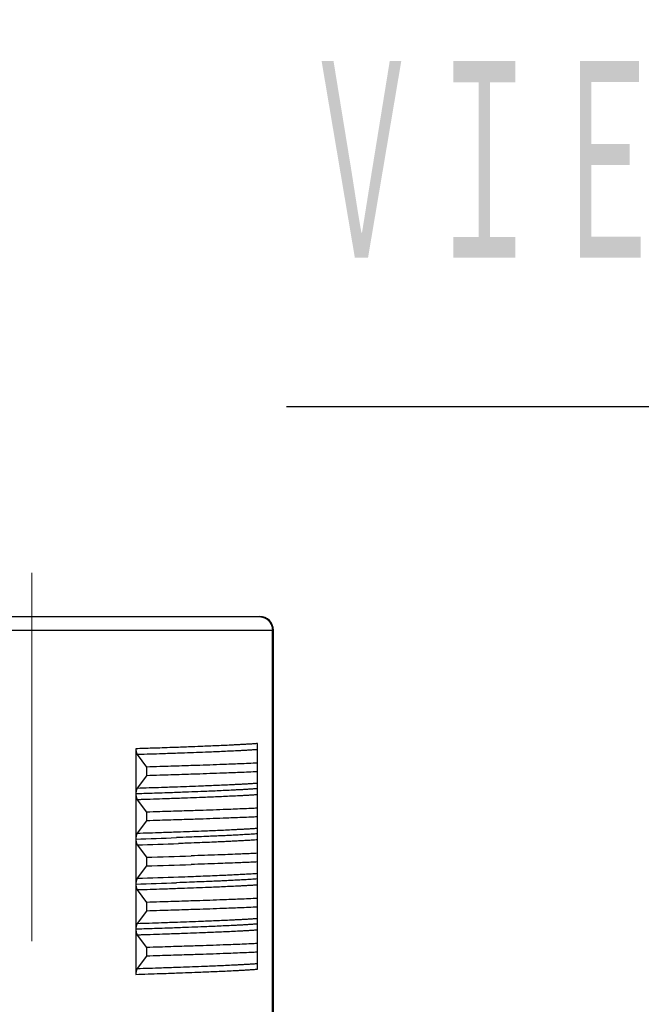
# Model space of a CAD drawing. Header units: millimetres. Extents: x 0 to 594, y 0 to 420.
# Tile 73 of 132: x 262 to 276, y 243 to 265. Entities that reach past the tile are written whole.
import ezdxf

# ---------------------------------------------------------------- set-up
doc = ezdxf.new("R2010")
doc.units = ezdxf.units.MM
doc.header["$LTSCALE"] = 0.257233
doc.linetypes.add('CENTER', pattern=[50.8, 31.75, -6.35, 6.35, -6.35])
doc.layers.add('NoLayerName_001', color=7, linetype='Continuous')
doc.layers.add('NoLayerName_003', color=7, linetype='Continuous')
doc.styles.get("Standard").update_dxf_attribs({"font": 'txt', "bigfont": 'extfont2'})
doc.dimstyles.get("Standard").update_dxf_attribs({"dimtxt": 2.5, "dimasz": 2.5, "dimexe": 1, "dimexo": 1, "dimtad": 1, "dimdec": 3, "dimzin": 0, "dimdsep": 46, "dimtxsty": 'Standard', "dimcen": 2.5, "dimadec": 3, "dimazin": 0, "dimtfac": 0.75, "dimtdec": 3, "dimtmove": 0, "dimatfit": 3, "dimfxl": 1, "dimarcsym": 0})

# ---------------------------------------------------------------- blocks, each defined once
blk = doc.blocks.new('_OPEN30')
at = {"color": 0, "linetype": 'ByBlock', "lineweight": -2}
for p, q in [((-1, 0.267949), (0, 0)), ((0, 0), (-1, -0.267949)), ((0, 0), (-1, 0))]:
    blk.add_line(p, q, dxfattribs=at)
blk = doc.blocks.new('*D55')
at = {"layer": 'Defpoints', "color": 0}
for p in [(248.761, 284.227), (383.461, 223.952), (248.761, 221.952)]:
    blk.add_point(p, dxfattribs=at)
at = {"layer": 'NoLayerName_001', "color": 0, "linetype": 'Continuous', "lineweight": 13}
for p, q in [((248.761, 223.366), (248.761, 285.641)), ((383.461, 225.366), (383.461, 285.641)), ((381.34, 284.227), (250.882, 284.227))]:
    blk.add_line(p, q, dxfattribs=at)
at = {"layer": 'NoLayerName_001', "color": 0, "lineweight": 13, "xscale": 2.121340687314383, "yscale": 2.121340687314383, "zscale": 2.121340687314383, "rotation": 180}
blk.add_blockref('_OPEN30', (248.761, 284.227), dxfattribs=at)
at = {"layer": 'NoLayerName_001', "color": 0, "lineweight": 13, "xscale": 2.121340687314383, "yscale": 2.121340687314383, "zscale": 2.121340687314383}
blk.add_blockref('_OPEN30', (383.461, 284.227), dxfattribs=at)
at = {"layer": 'NoLayerName_001', "color": 0, "lineweight": 13, "insert": (316.111, 288.116), "char_height": 4.94979, "attachment_point": 5}
blk.add_mtext('\\W0.8000;ＬＬ', dxfattribs=at)
blk = doc.blocks.new('*D56')
at = {"layer": 'Defpoints', "color": 0}
for p in [(248.761, 293.661), (248.761, 221.952), (413.461, 200.452)]:
    blk.add_point(p, dxfattribs=at)
at = {"layer": 'NoLayerName_001', "color": 0, "linetype": 'Continuous', "lineweight": 13}
for p, q in [((248.761, 223.366), (248.761, 295.075)), ((413.461, 201.866), (413.461, 295.075)), ((411.34, 293.661), (250.882, 293.661))]:
    blk.add_line(p, q, dxfattribs=at)
at = {"layer": 'NoLayerName_001', "color": 0, "lineweight": 13, "xscale": 2.121340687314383, "yscale": 2.121340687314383, "zscale": 2.121340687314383, "rotation": 180}
blk.add_blockref('_OPEN30', (248.761, 293.661), dxfattribs=at)
at = {"layer": 'NoLayerName_001', "color": 0, "lineweight": 13, "xscale": 2.121340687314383, "yscale": 2.121340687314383, "zscale": 2.121340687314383}
blk.add_blockref('_OPEN30', (413.461, 293.661), dxfattribs=at)
at = {"layer": 'NoLayerName_001', "color": 0, "lineweight": 13, "insert": (331.111, 297.55), "char_height": 4.9498, "attachment_point": 5}
blk.add_mtext('\\W0.8000;Ｌ', dxfattribs=at)

msp = doc.modelspace()

# ---------------------------------------------------------------- linework, layer by layer
at = {"layer": 'NoLayerName_001', "color": 7, "linetype": 'Continuous', "lineweight": 25}
for p, q in [((257.2111, 251.6516), (267.3111, 251.6516)), ((267.6111, 240.7401), (267.6111, 251.3516)), ((267.2611, 247.8367), (267.2611, 248.8365)), ((264.5644, 248.7211), (264.5644, 247.7213)), ((264.5961, 248.5911), (264.7968, 248.3169)), ((264.7968, 248.3169), (264.7968, 248.1252)), ((264.7968, 248.1252), (264.5961, 247.8509)), ((264.5644, 247.7196), (264.5644, 246.7224)), ((267.2611, 246.8376), (267.2611, 247.8353)), ((264.5961, 247.5911), (264.7968, 247.3169)), ((264.7968, 247.3169), (264.7968, 247.1252)), ((264.7968, 247.1252), (264.5961, 246.8509)), ((264.5644, 246.7211), (264.5644, 244.7223)), ((267.2611, 244.8364), (267.2611, 246.8363)), ((264.5961, 246.5911), (264.7968, 246.3169)), ((264.7968, 246.3169), (264.7968, 246.1252)), ((264.7968, 246.1252), (264.5961, 245.8509)), ((264.5961, 245.5911), (264.7968, 245.3169)), ((264.7968, 245.3169), (264.7968, 245.1252)), ((264.7968, 245.1252), (264.5961, 244.8509)), ((264.5644, 244.7197), (264.5644, 243.721)), ((267.2611, 243.8364), (267.2611, 244.8353)), ((264.5961, 244.5911), (264.7968, 244.3169)), ((264.7968, 244.3169), (264.7968, 244.1252)), ((264.7968, 244.1252), (264.5961, 243.8509))]:
    msp.add_line(p, q, dxfattribs=at)
at = {"layer": 'NoLayerName_001', "color": 8, "linetype": 'Continuous', "lineweight": 25}
for p, q in [((256.9111, 251.3516), (267.6111, 251.3516)), ((267.5887, 240.7353), (267.5887, 251.3516))]:
    msp.add_line(p, q, dxfattribs=at)
at = {"layer": 'NoLayerName_001', "color": 7, "linetype": 'Continuous', "lineweight": 25}
for centre, radius, start, end in [((267.3111, 251.3516), 0.3, 0, 90), ((257.0101, 514.9472), 268.7432, 271.66035, 271.871731), ((257.0101, 514.7555), 268.7432, 271.66035, 271.871731)]:
    msp.add_arc(centre, radius, start, end, dxfattribs=at)
at = {"layer": 'NoLayerName_001', "color": 8, "linetype": 'Continuous', "lineweight": 25}
for centre, radius, start, end in [((257.4799, 468.7075), 222.0995, 271.827937, 272.059528), ((257.3184, 477.5816), 231.1051, 271.804587, 272.030955), ((257.4951, 467.252), 221.6437, 271.827746, 272.061336), ((256.6164, 497.8116), 252.087, 271.813974, 272.0215)]:
    msp.add_arc(centre, radius, start, end, dxfattribs=at)
for points, knots in [([(267.2954, 251.6516), (267.3006, 251.6514), (267.3109, 251.6514), (267.3263, 251.65), (267.3417, 251.6479), (267.357, 251.645), (267.3721, 251.6412), (267.387, 251.6367), (267.4016, 251.6314), (267.4159, 251.6252), (267.4299, 251.6183), (267.4434, 251.6107), (267.4565, 251.6024), (267.4692, 251.5934), (267.4813, 251.5837), (267.493, 251.5734), (267.5041, 251.5626), (267.5146, 251.5511), (267.5244, 251.5391), (267.5337, 251.5267), (267.5423, 251.5137), (267.5502, 251.5004), (267.5574, 251.4866), (267.5639, 251.4725), (267.5697, 251.458), (267.5747, 251.4433), (267.579, 251.4283), (267.5825, 251.4132), (267.5853, 251.3979), (267.5872, 251.3825), (267.5885, 251.367), (267.5885, 251.3567), (267.5887, 251.3516)], [0, 0, 0, 0, 0.01545289, 0.03094639, 0.04647247, 0.06202214, 0.07758597, 0.09315467, 0.10871958, 0.12427363, 0.13981684, 0.15535302, 0.17088461, 0.1864129, 0.20193838, 0.21746108, 0.23298094, 0.24849883, 0.26401735, 0.27953848, 0.29506352, 0.31059334, 0.32612877, 0.34167083, 0.35722092, 0.37277745, 0.388335, 0.40388681, 0.41942531, 0.43494255, 0.45043054, 0.46588178, 0.46588178, 0.46588178, 0.46588178]), ([(267.2611, 248.8365), (267.2312, 248.8344), (267.1714, 248.8301), (267.0816, 248.8243), (266.9918, 248.8188), (266.902, 248.8137), (266.8121, 248.8089), (266.6923, 248.8027), (266.5425, 248.7954), (266.3627, 248.7872), (266.1829, 248.7794), (265.9732, 248.7708), (265.7034, 248.7603), (265.3438, 248.7472), (264.9541, 248.7337), (264.6843, 248.725), (264.5644, 248.7211)], [0, 0, 0, 0, 0.0899771, 0.1799547, 0.2699338, 0.3599141, 0.449895, 0.5398749, 0.7198316, 0.8997863, 1.0797404, 1.2596949, 1.5296275, 1.8895384, 2.3394259, 2.6993355, 2.6993355, 2.6993355, 2.6993355]), ([(267.2611, 248.7017), (267.2316, 248.6998), (267.1724, 248.6958), (267.0837, 248.6904), (266.9949, 248.6853), (266.9061, 248.6805), (266.7877, 248.6744), (266.6397, 248.6672), (266.4621, 248.6591), (266.2844, 248.6514), (266.0771, 248.6429), (265.8402, 248.6337), (265.544, 248.6228), (265.1589, 248.6094), (264.8331, 248.5987), (264.6257, 248.5921), (264.5961, 248.5911)], [0, 0, 0, 0, 0.0889137, 0.1778278, 0.2667428, 0.3556586, 0.4445748, 0.6224054, 0.8002338, 0.9780614, 1.1558889, 1.4226306, 1.6893729, 2.0450291, 2.5785126, 2.6674265, 2.6674265, 2.6674265, 2.6674265]), ([(264.5961, 247.8509), (264.7738, 247.8567), (265.0701, 247.8662), (265.4551, 247.8795), (265.7513, 247.8902), (265.9883, 247.8993), (266.1956, 247.9076), (266.3732, 247.915), (266.5509, 247.9229), (266.6989, 247.9299), (266.8173, 247.9358), (266.9061, 247.9404), (266.9949, 247.9452), (267.0837, 247.9503), (267.1724, 247.9557), (267.2316, 247.9596), (267.2611, 247.9616)], [0, 0, 0, 0, 0.5334834, 0.8891395, 1.1558818, 1.4226238, 1.6004514, 1.7782789, 1.9561067, 2.1339359, 2.2228517, 2.3117679, 2.4006838, 2.4895988, 2.5785128, 2.6674265, 2.6674265, 2.6674265, 2.6674265]), ([(267.2611, 247.8365), (267.2312, 247.8344), (267.1714, 247.8301), (267.0816, 247.8243), (266.9918, 247.8188), (266.902, 247.8137), (266.8121, 247.8089), (266.6923, 247.8027), (266.5425, 247.7954), (266.3627, 247.7872), (266.1829, 247.7794), (265.9732, 247.7708), (265.7034, 247.7603), (265.3438, 247.7472), (264.9541, 247.7337), (264.6843, 247.725), (264.5644, 247.7211)], [0, 0, 0, 0, 0.0899771, 0.1799547, 0.2699338, 0.3599141, 0.449895, 0.5398749, 0.7198316, 0.8997863, 1.0797404, 1.2596949, 1.5296275, 1.8895384, 2.3394259, 2.6993355, 2.6993355, 2.6993355, 2.6993355]), ([(267.2611, 247.7017), (267.2316, 247.6998), (267.1724, 247.6958), (267.0837, 247.6904), (266.9949, 247.6853), (266.9061, 247.6805), (266.7877, 247.6744), (266.6397, 247.6672), (266.4621, 247.6591), (266.2844, 247.6514), (266.0771, 247.6429), (265.8402, 247.6337), (265.544, 247.6228), (265.1589, 247.6094), (264.8331, 247.5987), (264.6257, 247.5921), (264.5961, 247.5911)], [0, 0, 0, 0, 0.0889138, 0.1778279, 0.266743, 0.3556589, 0.4445752, 0.6224059, 0.8002344, 0.978062, 1.1558897, 1.4226316, 1.689374, 2.0450305, 2.5785143, 2.6674283, 2.6674283, 2.6674283, 2.6674283]), ([(264.5961, 246.8509), (264.7738, 246.8567), (265.0701, 246.8662), (265.4551, 246.8795), (265.7513, 246.8902), (265.9883, 246.8993), (266.1956, 246.9076), (266.3732, 246.915), (266.5509, 246.9229), (266.6989, 246.9299), (266.8173, 246.9358), (266.9061, 246.9404), (266.9949, 246.9452), (267.0837, 246.9503), (267.1724, 246.9557), (267.2316, 246.9596), (267.2611, 246.9615)], [0, 0, 0, 0, 0.5334838, 0.8891401, 1.1558827, 1.4226248, 1.6004525, 1.7782801, 1.9561081, 2.1339375, 2.2228533, 2.3117695, 2.4006855, 2.4896005, 2.5785147, 2.6674284, 2.6674284, 2.6674284, 2.6674284]), ([(267.2611, 246.8365), (267.2372, 246.8348), (267.1893, 246.8313), (267.1174, 246.8266), (267.0454, 246.8221), (266.9735, 246.8178), (266.9015, 246.8137), (266.8296, 246.8098), (266.7336, 246.8048), (266.6137, 246.7988), (266.4697, 246.792), (266.3257, 246.7855), (266.1577, 246.7783), (265.9657, 246.7705), (265.7257, 246.7611), (265.5576, 246.7551), (265.4616, 246.7515)], [0, 0, 0, 0, 0.0720638, 0.1441281, 0.216193, 0.2882585, 0.3603237, 0.4323883, 0.5044525, 0.6485804, 0.7927081, 0.936836, 1.0809641, 1.297157, 1.5133505, 1.8016076, 1.8016076, 1.8016076, 1.8016076]), ([(267.2611, 246.7017), (267.2378, 246.7002), (267.1911, 246.697), (267.1211, 246.6927), (267.051, 246.6886), (266.981, 246.6846), (266.8875, 246.6796), (266.7707, 246.6736), (266.6305, 246.6668), (266.4903, 246.6604), (266.3268, 246.6532), (266.1398, 246.6454), (265.9061, 246.6362), (265.6957, 246.6284), (265.5554, 246.6233), (265.5087, 246.6217)], [0, 0, 0, 0, 0.0701742, 0.1403487, 0.2105236, 0.2806988, 0.3508739, 0.4912231, 0.6315716, 0.7719202, 0.9122687, 1.1227919, 1.3333157, 1.6140143, 1.7543631, 1.7543631, 1.7543631, 1.7543631]), ([(267.2611, 245.8365), (267.2373, 245.8348), (267.1895, 245.8313), (267.1178, 245.8266), (267.0461, 245.8221), (266.9744, 245.8179), (266.9027, 245.8138), (266.831, 245.8099), (266.7354, 245.8049), (266.6158, 245.7989), (266.4723, 245.7921), (266.3288, 245.7857), (266.1613, 245.7784), (265.97, 245.7706), (265.7307, 245.7613), (265.5632, 245.7553), (265.4675, 245.7517)], [0, 0, 0, 0, 0.071828, 0.1436565, 0.2154857, 0.2873154, 0.3591448, 0.4309737, 0.5028021, 0.6464584, 0.7901146, 0.9337709, 1.0774275, 1.2929131, 1.5083992, 1.7957132, 1.7957132, 1.7957132, 1.7957132]), ([(265.5087, 245.8815), (265.6022, 245.8849), (265.7658, 245.8907), (265.9996, 245.8997), (266.2099, 245.9081), (266.3969, 245.916), (266.5604, 245.9234), (266.7006, 245.93), (266.8175, 245.9358), (266.9109, 245.9407), (266.981, 245.9445), (267.051, 245.9484), (267.1211, 245.9526), (267.1911, 245.9569), (267.2378, 245.96), (267.2611, 245.9616)], [0, 0, 0, 0, 0.280698, 0.4912221, 0.7017457, 0.9122687, 1.0526172, 1.1929657, 1.3333144, 1.4034892, 1.4736643, 1.5438395, 1.6140144, 1.6841889, 1.7543631, 1.7543631, 1.7543631, 1.7543631]), ([(267.2611, 245.7017), (267.2316, 245.6998), (267.1724, 245.6958), (267.0837, 245.6904), (266.9949, 245.6853), (266.9061, 245.6805), (266.7877, 245.6744), (266.6397, 245.6672), (266.4621, 245.6591), (266.2844, 245.6514), (266.0771, 245.6429), (265.8402, 245.6337), (265.544, 245.6228), (265.1589, 245.6094), (264.8331, 245.5987), (264.6257, 245.5921), (264.5961, 245.5911)], [0, 0, 0, 0, 0.0889137, 0.1778279, 0.2667429, 0.3556588, 0.444575, 0.6224057, 0.8002341, 0.9780617, 1.1558893, 1.4226311, 1.6893735, 2.0450299, 2.5785135, 2.6674274, 2.6674274, 2.6674274, 2.6674274]), ([(264.5961, 244.8509), (264.7738, 244.8567), (265.0701, 244.8662), (265.4551, 244.8795), (265.7513, 244.8902), (265.9883, 244.8993), (266.1956, 244.9076), (266.3732, 244.915), (266.5509, 244.9229), (266.6989, 244.9299), (266.8173, 244.9358), (266.9061, 244.9404), (266.9949, 244.9452), (267.0837, 244.9503), (267.1724, 244.9557), (267.2316, 244.9596), (267.2611, 244.9616)], [0, 0, 0, 0, 0.5334838, 0.88914, 1.1558826, 1.4226247, 1.6004524, 1.77828, 1.9561079, 2.1339373, 2.2228531, 2.3117694, 2.4006853, 2.4896003, 2.5785145, 2.6674282, 2.6674282, 2.6674282, 2.6674282]), ([(267.2611, 244.8365), (267.2312, 244.8344), (267.1714, 244.8301), (267.0816, 244.8243), (266.9918, 244.8188), (266.902, 244.8137), (266.8121, 244.8089), (266.6923, 244.8027), (266.5425, 244.7954), (266.3627, 244.7872), (266.1829, 244.7794), (265.9732, 244.7708), (265.7034, 244.7603), (265.3438, 244.7472), (264.9541, 244.7337), (264.6843, 244.725), (264.5644, 244.7211)], [0, 0, 0, 0, 0.0899771, 0.1799549, 0.269934, 0.3599145, 0.4498954, 0.5398754, 0.7198323, 0.8997871, 1.0797414, 1.2596961, 1.5296289, 1.8895401, 2.339428, 2.699338, 2.699338, 2.699338, 2.699338]), ([(267.2611, 244.7017), (267.2316, 244.6998), (267.1724, 244.6958), (267.0837, 244.6904), (266.9949, 244.6853), (266.9061, 244.6805), (266.7877, 244.6744), (266.6397, 244.6672), (266.4621, 244.6591), (266.2844, 244.6514), (266.0771, 244.6429), (265.8402, 244.6337), (265.544, 244.6228), (265.1589, 244.6094), (264.8331, 244.5987), (264.6257, 244.5921), (264.5961, 244.5911)], [0, 0, 0, 0, 0.0889138, 0.1778279, 0.266743, 0.3556589, 0.4445751, 0.6224059, 0.8002343, 0.978062, 1.1558896, 1.4226315, 1.6893739, 2.0450304, 2.5785142, 2.6674281, 2.6674281, 2.6674281, 2.6674281]), ([(264.5644, 243.721), (264.7443, 243.7269), (265.044, 243.7366), (265.4337, 243.7503), (265.7334, 243.7614), (265.9732, 243.7707), (266.1829, 243.7793), (266.3627, 243.787), (266.5425, 243.7953), (266.6923, 243.8026), (266.8121, 243.8088), (266.902, 243.8136), (266.9918, 243.8187), (267.0816, 243.8242), (267.1714, 243.83), (267.2312, 243.8343), (267.2611, 243.8364)], [0, 0, 0, 0, 0.5398649, 0.8997755, 1.169709, 1.4396418, 1.6195964, 1.7995507, 1.9795055, 2.1594623, 2.2494424, 2.3394233, 2.4294037, 2.5193829, 2.6093606, 2.6993377, 2.6993377, 2.6993377, 2.6993377]), ([(264.5961, 243.8509), (264.7738, 243.8567), (265.0701, 243.8662), (265.4551, 243.8795), (265.7513, 243.8902), (265.9883, 243.8993), (266.1956, 243.9076), (266.3732, 243.915), (266.5509, 243.9229), (266.6989, 243.9299), (266.8173, 243.9358), (266.9061, 243.9404), (266.9949, 243.9452), (267.0837, 243.9503), (267.1724, 243.9557), (267.2316, 243.9596), (267.2611, 243.9615)], [0, 0, 0, 0, 0.5334838, 0.8891401, 1.1558826, 1.4226247, 1.6004524, 1.77828, 1.956108, 2.1339374, 2.2228532, 2.3117694, 2.4006853, 2.4896004, 2.5785145, 2.6674283, 2.6674283, 2.6674283, 2.6674283])]:
    msp.add_open_spline(points, degree=3, knots=knots, dxfattribs=at)
at = {"layer": 'NoLayerName_001', "color": 7, "linetype": 'Continuous', "lineweight": 25}
for points, knots in [([(264.5644, 248.7211), (264.5644, 248.7193), (264.5644, 248.7157), (264.5646, 248.7102), (264.5648, 248.7048), (264.565, 248.6994), (264.5654, 248.694), (264.5659, 248.6885), (264.5664, 248.6831), (264.5671, 248.6777), (264.5678, 248.6724), (264.5686, 248.667), (264.5696, 248.6616), (264.5706, 248.6563), (264.5717, 248.651), (264.573, 248.6457), (264.5743, 248.6405), (264.5758, 248.6353), (264.5774, 248.6301), (264.5791, 248.6249), (264.581, 248.6198), (264.583, 248.6148), (264.5852, 248.6098), (264.5876, 248.605), (264.5902, 248.6002), (264.593, 248.5955), (264.5951, 248.5926), (264.5961, 248.5911)], [0, 0, 0, 0, 0.00541972, 0.01084466, 0.01627361, 0.02170542, 0.02713909, 0.0325737, 0.03800844, 0.04344264, 0.04887572, 0.05430727, 0.05973699, 0.06516472, 0.07059046, 0.07601436, 0.08143658, 0.08685717, 0.09227679, 0.09769687, 0.10311972, 0.10854854, 0.11398475, 0.11942124, 0.12485182, 0.13027427, 0.13569096, 0.13569096, 0.13569096, 0.13569096]), ([(267.2611, 248.4042), (267.2283, 248.4027), (267.1298, 248.398), (266.9655, 248.3908), (266.7684, 248.3826), (266.5385, 248.3736), (266.2756, 248.364), (265.947, 248.3526), (265.5527, 248.3397), (265.1584, 248.3275), (264.8954, 248.3198), (264.7968, 248.3169)], [0, 0, 0, 0, 0.0986346, 0.2959042, 0.4931742, 0.6904438, 0.9863477, 1.2822516, 1.6767904, 2.1699645, 2.4658686, 2.4658686, 2.4658686, 2.4658686]), ([(267.2611, 248.2125), (267.2283, 248.211), (267.1298, 248.2063), (266.9655, 248.1991), (266.7684, 248.1909), (266.5385, 248.1819), (266.2756, 248.1723), (265.947, 248.1609), (265.5527, 248.148), (265.1584, 248.1358), (264.8954, 248.1281), (264.7968, 248.1252)], [0, 0, 0, 0, 0.0986346, 0.2959042, 0.4931742, 0.6904438, 0.9863477, 1.2822516, 1.6767904, 2.1699645, 2.4658686, 2.4658686, 2.4658686, 2.4658686]), ([(264.5961, 247.8509), (264.5951, 247.8495), (264.593, 247.8465), (264.5902, 247.8419), (264.5876, 247.8371), (264.5852, 247.8322), (264.583, 247.8273), (264.581, 247.8223), (264.5791, 247.8172), (264.5774, 247.8121), (264.5758, 247.8069), (264.5743, 247.8017), (264.573, 247.7964), (264.5717, 247.7912), (264.5706, 247.7859), (264.5696, 247.7806), (264.5686, 247.7752), (264.5678, 247.7699), (264.5671, 247.7645), (264.5664, 247.7591), (264.5659, 247.7537), (264.5654, 247.7483), (264.565, 247.7429), (264.5648, 247.7375), (264.5646, 247.7321), (264.5644, 247.7267), (264.5644, 247.7231), (264.5644, 247.7213)], [0, 0, 0, 0, 0.00540551, 0.01081675, 0.01623608, 0.02166127, 0.02708615, 0.03250367, 0.03791524, 0.04332408, 0.04873249, 0.0541419, 0.05955298, 0.06496578, 0.07038043, 0.07579706, 0.08121567, 0.08663609, 0.09205801, 0.09748101, 0.10290452, 0.10832787, 0.11375026, 0.11917079, 0.12458844, 0.13000212, 0.13541062, 0.13541062, 0.13541062, 0.13541062]), ([(264.5644, 247.7196), (264.5644, 247.7181), (264.5644, 247.7152), (264.5645, 247.7107), (264.5647, 247.7062), (264.5649, 247.7017), (264.5652, 247.6973), (264.5655, 247.6928), (264.5659, 247.6884), (264.5664, 247.6839), (264.5669, 247.6795), (264.5675, 247.675), (264.5681, 247.6706), (264.5688, 247.6662), (264.5696, 247.6618), (264.5704, 247.6574), (264.5713, 247.653), (264.5723, 247.6487), (264.5733, 247.6443), (264.5744, 247.64), (264.5757, 247.6357), (264.5769, 247.6314), (264.5783, 247.6271), (264.5798, 247.6229), (264.5814, 247.6187), (264.5831, 247.6146), (264.5849, 247.6105), (264.5869, 247.6064), (264.5889, 247.6025), (264.5911, 247.5986), (264.5935, 247.5948), (264.5952, 247.5924), (264.5961, 247.5911)], [0, 0, 0, 0, 0.00446934, 0.00893933, 0.01340997, 0.01788124, 0.02235312, 0.02682552, 0.03129837, 0.03577155, 0.04024493, 0.04471828, 0.0491913, 0.0536638, 0.0581357, 0.062607, 0.06707784, 0.07154848, 0.0760193, 0.08049049, 0.08496186, 0.08943348, 0.09390578, 0.09837954, 0.10285594, 0.10733656, 0.11182193, 0.11630794, 0.1207907, 0.12526813, 0.12974015, 0.13420898, 0.13420898, 0.13420898, 0.13420898]), ([(267.2611, 247.4042), (267.2283, 247.4027), (267.1298, 247.398), (266.9655, 247.3908), (266.7684, 247.3826), (266.5385, 247.3736), (266.2756, 247.364), (265.947, 247.3526), (265.5527, 247.3397), (265.1584, 247.3275), (264.8954, 247.3198), (264.7968, 247.3169)], [0, 0, 0, 0, 0.0986346, 0.2959042, 0.4931742, 0.6904438, 0.9863477, 1.2822516, 1.6767904, 2.1699645, 2.4658686, 2.4658686, 2.4658686, 2.4658686]), ([(267.2611, 247.2125), (267.2283, 247.211), (267.1298, 247.2063), (266.9655, 247.1991), (266.7684, 247.1909), (266.5385, 247.1819), (266.2756, 247.1723), (265.947, 247.1609), (265.5527, 247.148), (265.1584, 247.1358), (264.8954, 247.1281), (264.7968, 247.1252)], [0, 0, 0, 0, 0.0986346, 0.2959042, 0.4931742, 0.6904438, 0.9863477, 1.2822516, 1.6767904, 2.1699645, 2.4658686, 2.4658686, 2.4658686, 2.4658686]), ([(264.5961, 246.8509), (264.5952, 246.8497), (264.5935, 246.8473), (264.5911, 246.8435), (264.5889, 246.8396), (264.5869, 246.8356), (264.5849, 246.8316), (264.5831, 246.8275), (264.5814, 246.8233), (264.5798, 246.8191), (264.5783, 246.8149), (264.5769, 246.8107), (264.5757, 246.8064), (264.5744, 246.8021), (264.5733, 246.7977), (264.5723, 246.7934), (264.5713, 246.789), (264.5704, 246.7847), (264.5696, 246.7803), (264.5688, 246.7759), (264.5681, 246.7714), (264.5675, 246.767), (264.5669, 246.7626), (264.5664, 246.7581), (264.5659, 246.7537), (264.5655, 246.7492), (264.5652, 246.7448), (264.5649, 246.7403), (264.5647, 246.7358), (264.5645, 246.7314), (264.5644, 246.7269), (264.5644, 246.7239), (264.5644, 246.7224)], [0, 0, 0, 0, 0.0044688, 0.00894079, 0.01341819, 0.01790092, 0.02238689, 0.02687222, 0.03135279, 0.03582914, 0.04030285, 0.04477511, 0.0492467, 0.05371804, 0.05818921, 0.06266002, 0.06713065, 0.07160149, 0.07607278, 0.08054464, 0.08501711, 0.08949008, 0.09396336, 0.09843666, 0.10290976, 0.10738253, 0.11185486, 0.11632669, 0.12079793, 0.12526854, 0.12973851, 0.13420782, 0.13420782, 0.13420782, 0.13420782]), ([(264.5644, 246.7211), (264.5644, 246.7193), (264.5644, 246.7157), (264.5646, 246.7102), (264.5648, 246.7048), (264.565, 246.6994), (264.5654, 246.694), (264.5659, 246.6885), (264.5664, 246.6831), (264.5671, 246.6777), (264.5678, 246.6724), (264.5686, 246.667), (264.5696, 246.6616), (264.5706, 246.6563), (264.5717, 246.651), (264.573, 246.6457), (264.5743, 246.6405), (264.5758, 246.6353), (264.5774, 246.6301), (264.5791, 246.6249), (264.581, 246.6198), (264.583, 246.6148), (264.5852, 246.6098), (264.5876, 246.605), (264.5902, 246.6002), (264.593, 246.5955), (264.5951, 246.5926), (264.5961, 246.5911)], [0, 0, 0, 0, 0.00541983, 0.01084487, 0.01627392, 0.02170584, 0.02713962, 0.03257433, 0.03800918, 0.04344348, 0.04887667, 0.05430833, 0.05973815, 0.06516599, 0.07059184, 0.07601585, 0.08143818, 0.08685888, 0.09227861, 0.0976988, 0.10312175, 0.10855068, 0.11398698, 0.11942358, 0.12485426, 0.13027681, 0.13569361, 0.13569361, 0.13569361, 0.13569361]), ([(267.2611, 246.4042), (267.212, 246.4019), (267.1139, 246.3973), (266.9666, 246.3908), (266.7947, 246.3837), (266.5983, 246.3759), (266.3527, 246.3668), (266.0826, 246.3572), (265.8861, 246.3507), (265.7879, 246.3474)], [0, 0, 0, 0, 0.1474391, 0.2948786, 0.4423186, 0.6634789, 0.8846384, 1.179517, 1.4743954, 1.4743954, 1.4743954, 1.4743954]), ([(267.2611, 246.2125), (267.212, 246.2102), (267.1139, 246.2056), (266.9666, 246.1991), (266.7947, 246.192), (266.5983, 246.1842), (266.3527, 246.1751), (266.0826, 246.1655), (265.8861, 246.159), (265.7879, 246.1557)], [0, 0, 0, 0, 0.1474391, 0.2948786, 0.4423186, 0.6634789, 0.8846384, 1.179517, 1.4743954, 1.4743954, 1.4743954, 1.4743954]), ([(264.5961, 245.8509), (264.5951, 245.8495), (264.593, 245.8465), (264.5902, 245.8419), (264.5876, 245.8371), (264.5852, 245.8322), (264.583, 245.8272), (264.581, 245.8222), (264.5791, 245.8171), (264.5774, 245.812), (264.5758, 245.8068), (264.5743, 245.8016), (264.573, 245.7963), (264.5717, 245.791), (264.5706, 245.7857), (264.5696, 245.7804), (264.5686, 245.7751), (264.5678, 245.7697), (264.5671, 245.7643), (264.5664, 245.7589), (264.5659, 245.7535), (264.5654, 245.7481), (264.565, 245.7427), (264.5648, 245.7372), (264.5646, 245.7318), (264.5644, 245.7264), (264.5644, 245.7228), (264.5644, 245.721)], [0, 0, 0, 0, 0.00541685, 0.01083945, 0.01627018, 0.02170683, 0.02714321, 0.03257222, 0.03799525, 0.04341552, 0.04883531, 0.05425605, 0.05967839, 0.06510238, 0.0705282, 0.07595599, 0.08138578, 0.08681741, 0.09225059, 0.0976849, 0.10311978, 0.10855454, 0.11398838, 0.11942037, 0.1248495, 0.13027463, 0.13569452, 0.13569452, 0.13569452, 0.13569452]), ([(264.5644, 245.7222), (264.5644, 245.7204), (264.5644, 245.7167), (264.5645, 245.7113), (264.5647, 245.7058), (264.565, 245.7003), (264.5654, 245.6949), (264.5658, 245.6894), (264.5664, 245.684), (264.567, 245.6785), (264.5677, 245.6731), (264.5685, 245.6677), (264.5695, 245.6623), (264.5705, 245.6569), (264.5716, 245.6515), (264.5728, 245.6462), (264.5742, 245.6409), (264.5757, 245.6357), (264.5773, 245.6304), (264.579, 245.6252), (264.5809, 245.6201), (264.5829, 245.615), (264.5851, 245.61), (264.5875, 245.6051), (264.5901, 245.6003), (264.5929, 245.5956), (264.5951, 245.5926), (264.5961, 245.5911)], [0, 0, 0, 0, 0.00546443, 0.01093429, 0.01640824, 0.02188507, 0.02736367, 0.03284305, 0.03832239, 0.04380095, 0.0492782, 0.05475371, 0.06022724, 0.0656987, 0.07116818, 0.07663596, 0.08210231, 0.0875673, 0.09303156, 0.09849649, 0.10396436, 0.10943832, 0.1149197, 0.12040121, 0.12587657, 0.13134355, 0.13680471, 0.13680471, 0.13680471, 0.13680471]), ([(267.2611, 245.4042), (267.2283, 245.4027), (267.1298, 245.398), (266.9655, 245.3908), (266.7684, 245.3826), (266.5385, 245.3736), (266.2756, 245.364), (265.947, 245.3526), (265.5527, 245.3397), (265.1584, 245.3275), (264.8954, 245.3198), (264.7968, 245.3169)], [0, 0, 0, 0, 0.0986346, 0.2959042, 0.4931742, 0.6904438, 0.9863477, 1.2822516, 1.6767904, 2.1699645, 2.4658686, 2.4658686, 2.4658686, 2.4658686]), ([(267.2611, 245.2125), (267.2283, 245.211), (267.1298, 245.2063), (266.9655, 245.1991), (266.7684, 245.1909), (266.5385, 245.1819), (266.2756, 245.1723), (265.947, 245.1609), (265.5527, 245.148), (265.1584, 245.1358), (264.8954, 245.1281), (264.7968, 245.1252)], [0, 0, 0, 0, 0.0986346, 0.2959042, 0.4931742, 0.6904438, 0.9863477, 1.2822516, 1.6767904, 2.1699645, 2.4658686, 2.4658686, 2.4658686, 2.4658686]), ([(264.5961, 244.8509), (264.5952, 244.8497), (264.5935, 244.8473), (264.5911, 244.8435), (264.5889, 244.8396), (264.5868, 244.8356), (264.5849, 244.8315), (264.5831, 244.8274), (264.5814, 244.8233), (264.5798, 244.8191), (264.5783, 244.8149), (264.5769, 244.8106), (264.5756, 244.8063), (264.5744, 244.802), (264.5733, 244.7977), (264.5723, 244.7934), (264.5713, 244.789), (264.5704, 244.7846), (264.5695, 244.7802), (264.5688, 244.7758), (264.5681, 244.7714), (264.5675, 244.7669), (264.5669, 244.7625), (264.5664, 244.7581), (264.5659, 244.7536), (264.5655, 244.7491), (264.5652, 244.7447), (264.5649, 244.7402), (264.5647, 244.7357), (264.5645, 244.7313), (264.5644, 244.7268), (264.5644, 244.7238), (264.5644, 244.7223)], [0, 0, 0, 0, 0.00447208, 0.00894737, 0.01342807, 0.0179141, 0.02240338, 0.02689202, 0.03137589, 0.03585552, 0.04033251, 0.04480805, 0.04928293, 0.05375757, 0.05823204, 0.06270616, 0.06718011, 0.07165426, 0.07612885, 0.08060401, 0.08507977, 0.08955601, 0.09403256, 0.09850911, 0.10298545, 0.10746147, 0.11193707, 0.11641217, 0.12088669, 0.12536061, 0.12983387, 0.13430648, 0.13430648, 0.13430648, 0.13430648]), ([(264.5644, 244.7197), (264.5644, 244.7182), (264.5644, 244.7152), (264.5645, 244.7107), (264.5647, 244.7063), (264.5649, 244.7018), (264.5652, 244.6973), (264.5655, 244.6929), (264.5659, 244.6884), (264.5664, 244.684), (264.5669, 244.6795), (264.5675, 244.6751), (264.5681, 244.6706), (264.5688, 244.6662), (264.5696, 244.6618), (264.5704, 244.6574), (264.5713, 244.653), (264.5723, 244.6487), (264.5733, 244.6443), (264.5744, 244.64), (264.5756, 244.6357), (264.5769, 244.6314), (264.5783, 244.6272), (264.5798, 244.6229), (264.5814, 244.6187), (264.5831, 244.6146), (264.5849, 244.6105), (264.5869, 244.6064), (264.5889, 244.6025), (264.5911, 244.5986), (264.5935, 244.5948), (264.5952, 244.5924), (264.5961, 244.5911)], [0, 0, 0, 0, 0.00447081, 0.00894226, 0.01341437, 0.01788711, 0.02236044, 0.02683429, 0.03130858, 0.03578321, 0.04025804, 0.04473284, 0.04920732, 0.05368128, 0.05815464, 0.06262742, 0.06709973, 0.07157185, 0.07604414, 0.0805168, 0.08498963, 0.08946272, 0.09393648, 0.0984117, 0.10288955, 0.10737164, 0.11185848, 0.11634596, 0.1208302, 0.12530909, 0.12978258, 0.13425287, 0.13425287, 0.13425287, 0.13425287]), ([(267.2611, 244.4042), (267.2283, 244.4027), (267.1298, 244.398), (266.9655, 244.3908), (266.7684, 244.3826), (266.5385, 244.3736), (266.2756, 244.364), (265.947, 244.3526), (265.5527, 244.3397), (265.1584, 244.3275), (264.8954, 244.3198), (264.7968, 244.3169)], [0, 0, 0, 0, 0.0986346, 0.2959042, 0.4931742, 0.6904438, 0.9863477, 1.2822516, 1.6767904, 2.1699645, 2.4658686, 2.4658686, 2.4658686, 2.4658686]), ([(267.2611, 244.2125), (267.2283, 244.211), (267.1298, 244.2063), (266.9655, 244.1991), (266.7684, 244.1909), (266.5385, 244.1819), (266.2756, 244.1723), (265.947, 244.1609), (265.5527, 244.148), (265.1584, 244.1358), (264.8954, 244.1281), (264.7968, 244.1252)], [0, 0, 0, 0, 0.0986346, 0.2959042, 0.4931742, 0.6904438, 0.9863477, 1.2822516, 1.6767904, 2.1699645, 2.4658686, 2.4658686, 2.4658686, 2.4658686]), ([(264.5961, 243.8509), (264.5951, 243.8494), (264.593, 243.8465), (264.5902, 243.8418), (264.5876, 243.8371), (264.5852, 243.8322), (264.583, 243.8272), (264.581, 243.8222), (264.5791, 243.8171), (264.5774, 243.812), (264.5758, 243.8068), (264.5743, 243.8016), (264.573, 243.7963), (264.5717, 243.791), (264.5706, 243.7857), (264.5695, 243.7804), (264.5686, 243.775), (264.5678, 243.7697), (264.5671, 243.7643), (264.5664, 243.7589), (264.5659, 243.7535), (264.5654, 243.7481), (264.565, 243.7427), (264.5648, 243.7372), (264.5646, 243.7318), (264.5644, 243.7264), (264.5644, 243.7228), (264.5644, 243.721)], [0, 0, 0, 0, 0.00541573, 0.01083721, 0.01626685, 0.02170243, 0.02713772, 0.03256564, 0.03798756, 0.04340669, 0.04882535, 0.05424496, 0.0596662, 0.06508911, 0.07051387, 0.07594062, 0.08136936, 0.08679993, 0.09223206, 0.09766529, 0.10309908, 0.10853274, 0.11396547, 0.11939634, 0.12482434, 0.13024834, 0.13566712, 0.13566712, 0.13566712, 0.13566712])]:
    msp.add_open_spline(points, degree=3, knots=knots, dxfattribs=at)
at = {"layer": 'NoLayerName_003', "color": 2, "linetype": 'CENTER', "lineweight": 13}
msp.add_line((262.2611, 252.6208), (262.2611, 232.9016), dxfattribs=at)

# ---------------------------------------------------------------- texts
at = {"layer": 'NoLayerName_001', "color": 3, "lineweight": 13, "insert": (268.199, 259.1291), "char_height": 4.949795, "attachment_point": 7}
msp.add_mtext('\\A1;\\W0.5000;ＶＩＥＷ\u3000Ｂ', dxfattribs=at)

# ---------------------------------------------------------------- dimensions: what is measured, and where the dimension line sits
at = {"layer": 'NoLayerName_001', "color": 3, "linetype": 'Continuous', "lineweight": 13}
for base, p1, text, picture, middle in [((248.7611, 293.6608), (413.4611, 200.4516), '\\W0.8000;Ｌ', '*D56', (331.1111, 293.6608)), ((248.7611, 284.2272), (383.4611, 223.9516), '\\W0.8000;ＬＬ', '*D55', (316.1111, 284.2272))]:
    dim = msp.add_linear_dim(base=base, p1=p1, p2=(248.7611, 221.9516), angle=180, text=text, dimstyle='Standard', override={"dimtxt": 4.949795, "dimasz": 2.121341, "dimexe": 1.414227, "dimexo": 1.414227, "dimgap": 1.414227, "dimzin": 8, "dimblk": 'OPEN30', "dimclrd": 0, "dimclre": 0, "dimclrt": 0, "dimtp": 0, "dimtm": 0, "dimlwd": 13, "dimlwe": 13}, dxfattribs=at)
    dim.commit()
    dim.dimension.update_dxf_attribs({"geometry": picture, "text_midpoint": middle, "dimtype": 160})

# ---------------------------------------------------------------- leaders
msp.add_leader([(288.0668, 256.3013), (267.9019, 256.3013)], dimstyle='Standard', override={"dimasz": 2.121341, "dimldrblk": 'OPEN30'}, dxfattribs=at)

doc.saveas('drawing.dxf')
